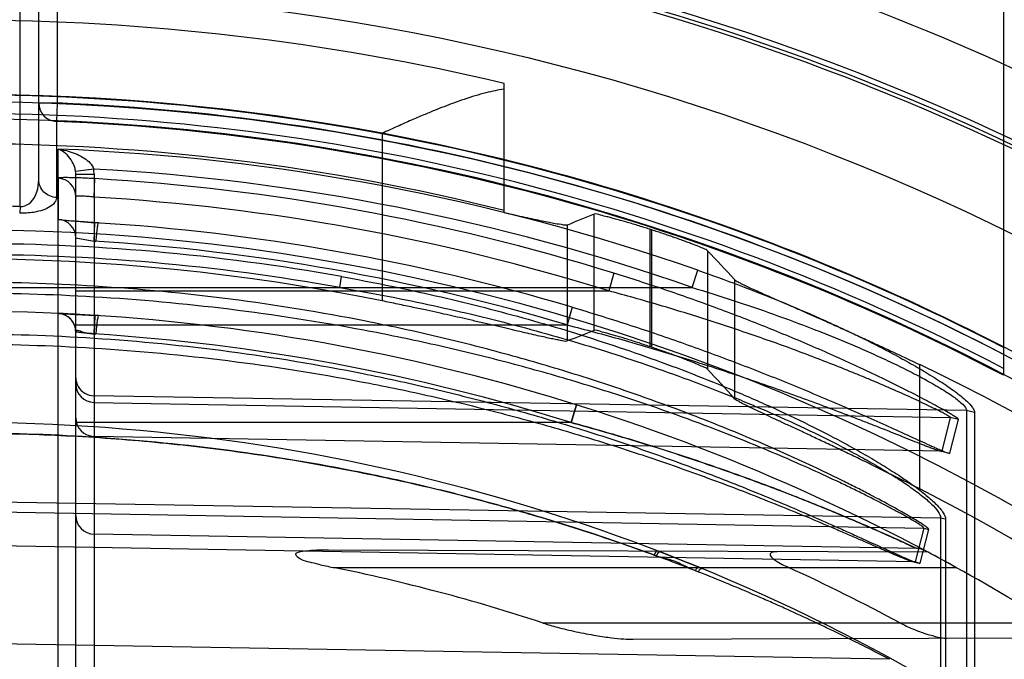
# Model space of a CAD drawing. Header units: millimetres. Extents: x 0 to 297, y 0 to 210.
# Tile 89 of 256: x 144.87 to 145.056, y 93.519 to 93.64. Entities that reach past the tile are written whole.
import ezdxf

# ---------------------------------------------------------------- set-up
doc = ezdxf.new("R2010")
doc.units = ezdxf.units.MM
doc.header["$LTSCALE"] = 16.335
doc.layers.get('0').update_dxf_attribs({"linetype": 'CONTINUOUS'})
for name, color, linetype in [('01_GLOBAL', 7, 'CONTINUOUS'), ('INTFCLR_1', 7, 'CONTINUOUS'), ('INTFCLR_144815', 7, 'CONTINUOUS')]:
    doc.layers.add(name, color=color, linetype=linetype)

msp = doc.modelspace()

# ---------------------------------------------------------------- linework, layer by layer
at = {"color": 7, "linetype": 'Continuous'}
msp.add_circle((145.8748034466, 92.1344639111), 2.66, dxfattribs=at)
at = {"color": 9, "linetype": 'Continuous'}
msp.add_arc((145.8748034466, 92.1344639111), 2.6259090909, 92.9674534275, 177.0325465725, dxfattribs=at)
at = {"layer": '01_GLOBAL', "color": 7, "linetype": 'Continuous'}
msp.add_circle((145.8748034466, 92.1344639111), 2.695, dxfattribs=at)
at = {"layer": 'INTFCLR_1', "color": 6, "linetype": 'Continuous'}
for p, q in [((145.0556077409, 93.7726596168), (145.0556077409, 93.5726797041)), ((144.8842085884, 93.5839614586), (144.8840466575, 93.5804685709)), ((144.8806077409, 93.5808455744), (144.8840466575, 93.5804685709)), ((144.9982187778, 93.5364096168), (144.998781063, 93.5361783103))]:
    msp.add_line(p, q, dxfattribs=at)
at = {"layer": 'INTFCLR_1', "color": 9, "linetype": 'Continuous'}
for p, q in [((144.8701077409, 93.60450564), (144.8701077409, 93.7318262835)), ((144.8736077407, 93.6095832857), (144.8736077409, 93.7201596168)), ((144.8771077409, 93.7201596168), (144.8771077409, 93.6240544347)), ((144.8736077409, 93.6240544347), (144.8771077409, 93.6240544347)), ((144.8771077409, 93.6240544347), (144.8769642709, 93.6205669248)), ((144.8769642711, 93.6205669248), (144.8769642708, 93.6062144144)), ((144.8772536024, 93.5049692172), (144.8772536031, 93.61535533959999)), ((144.8839853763, 93.61158674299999), (144.8805771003, 93.6111329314)), ((144.8772577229, 93.6098630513), (144.8772606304, 93.6020952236)), ((144.8806077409, 93.48404438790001), (144.8806077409, 93.61064579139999)), ((144.8806077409, 93.61064579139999), (144.8840466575, 93.61064579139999)), ((144.8840466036, 93.6062833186), (144.8841943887, 93.6097748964)), ((144.8840466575, 93.61064579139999), (144.8840466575, 93.4805449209)), ((144.8701077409, 93.60450564), (144.8700216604, 93.60326118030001)), ((144.996882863, 93.5892407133), (144.9979654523, 93.5924961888)), ((144.9303981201, 93.5892407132), (144.9307326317, 93.5912896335)), ((144.9821288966, 93.5919299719), (144.9811499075, 93.58859118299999)), ((144.8526077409, 93.5892407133), (144.996882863, 93.5892407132)), ((144.8806077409, 93.58859118), (144.9811497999, 93.58859118)), ((144.9742482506, 93.5855259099), (144.9733156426, 93.5821725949)), ((144.8806077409, 93.5821725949), (144.9733156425, 93.5821725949)), ((145.0486589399, 93.5660113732), (144.8840466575, 93.56880017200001)), ((144.8840466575, 93.56754650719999), (145.0455708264, 93.56472914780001)), ((144.9750406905, 93.5670859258), (144.9740553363, 93.5637460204)), ((144.9740553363, 93.5637460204), (144.9750406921, 93.5670859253)), ((145.0455708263, 93.56472914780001), (145.04396035, 93.5583386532)), ((145.0471054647, 93.5643444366), (145.0455708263, 93.56472914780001)), ((145.0486589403, 93.5660113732), (145.0486589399, 93.48358763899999)), ((145.0501730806, 93.56564839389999), (145.04865894, 93.5660113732)), ((145.0501730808, 93.565648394), (145.0501730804, 93.4833061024)), ((144.9740553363, 93.5637460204), (144.8806077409, 93.5637460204)), ((145.0455064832, 93.5579480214), (145.0471054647, 93.5643444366)), ((145.04396035, 93.5583386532), (144.8840466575, 93.56112792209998)), ((145.04396035, 93.5583386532), (145.0455064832, 93.5579480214)), ((145.0437571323, 93.5457090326), (144.8596077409, 93.5488288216)), ((144.8596077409, 93.5469848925), (145.0405980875, 93.5438279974)), ((145.0437571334, 93.5457090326), (145.0437571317, 93.4678405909)), ((145.0446863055, 93.5454809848), (145.0437571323, 93.5457090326)), ((145.0446863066, 93.5454809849), (145.0446863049, 93.467663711)), ((145.039255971, 93.5399768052), (144.8840466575, 93.5426859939)), ((145.0405980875, 93.5438279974), (145.0389479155, 93.53743819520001)), ((145.0398976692, 93.5371922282), (145.0415404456, 93.54358595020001)), ((145.0405980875, 93.5438279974), (145.0415404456, 93.54358595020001)), ((145.0389479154, 93.53743819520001), (144.8596077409, 93.5405663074)), ((145.041387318, 93.53927508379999), (144.9283029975, 93.5396698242)), ((145.0389479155, 93.53743819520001), (145.0398976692, 93.5371922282)), ((144.9291496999, 93.5364096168), (145.0466575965, 93.5364096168)), ((145.0644739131, 93.5259096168), (144.9687531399, 93.5259096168)), ((145.0341199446, 93.51906325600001), (144.8596077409, 93.5221093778)), ((144.9857333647, 93.5228498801), (145.0688330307, 93.5231399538))]:
    msp.add_line(p, q, dxfattribs=at)
at = {"layer": 'INTFCLR_1', "color": 7, "linetype": 'Continuous'}
for p, q in [((144.8772536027, 93.61535533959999), (144.8782089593, 93.6151996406)), ((144.8772606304, 93.6020952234), (144.8841986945, 93.6014639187)), ((144.8840466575, 93.5979729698), (144.8841986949, 93.6014639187)), ((144.8806077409, 93.5986011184), (144.8840466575, 93.5979729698)), ((144.8806077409, 93.5986011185), (144.8843840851, 93.5979306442)), ((144.8772348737, 93.5843434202), (144.8842085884, 93.5839614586)), ((144.8772348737, 93.5843434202), (144.8842085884, 93.5839614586)), ((144.8840466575, 93.5804685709), (144.8842085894, 93.5839614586)), ((144.8806077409, 93.5808455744), (144.8843837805, 93.5804262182)), ((144.9982187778, 93.5364096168), (144.9905458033, 93.5394579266)), ((144.9908273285, 93.53934936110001), (144.9962650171, 93.5372048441)), ((145.0466575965, 93.5364096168), (145.0451005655, 93.5372672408))]:
    msp.add_line(p, q, dxfattribs=at)
at = {"layer": 'INTFCLR_1', "color": 6, "linetype": 'Continuous'}
for centre, radius, start, end in [((144.8596077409, 93.1986596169), 0.4269039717, 62.6696856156, 90.00000000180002), ((144.8596077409, 93.1986596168), 0.4234040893, 62.4245665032, 90), ((144.8596077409, 93.1986596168), 0.4224162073, 270, 90.00000002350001), ((144.8598795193, 93.1986565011), 0.4118364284, 72.7321003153, 86.6152856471), ((144.8596077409, 93.1986596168), 0.4014439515, 270, 90.00000002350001), ((144.8607260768, 93.19839543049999), 0.3448701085, 71.7454116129, 78.556352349), ((144.8589818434, 93.19573612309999), 0.3747205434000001, 61.7776811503, 65.3868155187), ((144.8596077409, 93.1986596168), 0.3860864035, 57.18603115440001, 61.0218089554)]:
    msp.add_arc(centre, radius, start, end, dxfattribs=at)
at = {"layer": 'INTFCLR_1', "color": 9, "linetype": 'Continuous'}
for centre, radius, start, end in [((144.8771024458, 93.62405926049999), 0.0034948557, 180.0791186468, 267.734263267), ((144.8596077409, 93.1986596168), 0.4257546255, 62.58972046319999, 87.6442799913), ((144.8596077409, 93.198659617), 0.4222641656, 62.3438421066, 87.6442799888), ((144.8608870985, 93.19877920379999), 0.4168975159, 70.80368684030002, 87.7501121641), ((144.8767201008, 93.6106457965), 0.0038876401, 359.9998982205, 7.1982829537), ((144.8609375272, 93.19877792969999), 0.4134517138, 70.8036894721, 86.80439256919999), ((144.8767873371, 93.61064548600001), 0.007259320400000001, 0.0023832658, 7.450052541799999), ((144.8771091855, 93.606367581), 0.0034985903, 0.0202987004, 87.56672202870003), ((144.8599456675, 93.1986843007), 0.4083111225, 72.7319313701, 86.6160883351), ((144.8596092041, 93.2906570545), 0.314024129, 88.08411549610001, 90.00026696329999), ((144.8771091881, 93.59859988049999), 0.0034985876, 0.0202744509, 87.5191050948), ((144.8593409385, 93.1986594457), 0.4035707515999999, 73.4574954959, 86.4686572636), ((144.8605389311, 93.19876743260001), 0.3987490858, 79.8611195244, 90.13380172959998), ((144.8594020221, 93.19865944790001), 0.4000733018, 73.4571779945, 86.4683268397), ((144.8605717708, 93.1987788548), 0.3966562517, 79.8609639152, 90.1392513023), ((144.8596077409, 93.1986596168), 0.3860864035, 61.9120625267, 89.9999999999), ((144.8771077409, 93.5808455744), 0.0035, 0, 87.37830171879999), ((144.8596683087, 93.1986568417), 0.3825892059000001, 72.6035705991, 86.3466731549), ((144.8841063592, 93.5710447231), 0.0034986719, 180.0212941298, 269.0222658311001), ((144.8841063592, 93.564626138), 0.0034986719, 180.0212940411, 269.0222657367), ((144.8596077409, 93.1986596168), 0.3650864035, 56.81755615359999, 90), ((144.8841077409, 93.5461854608), 0.0035, 180.0000000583, 268.9999997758), ((145.0391948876, 93.5364773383), 0.0035, 62.00445901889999, 88.99999997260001), ((145.0066574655, 93.5575288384), 0.0235888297, 247.0530898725, 248.5131805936)]:
    msp.add_arc(centre, radius, start, end, dxfattribs=at)
at = {"layer": 'INTFCLR_1', "color": 7, "linetype": 'Continuous'}
for centre, radius, start, end in [((144.858643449, 93.18048015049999), 0.4042911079, 86.27788910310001, 87.35963303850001), ((144.8712879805, 93.47996051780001), 0.1013146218, 82.76546253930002, 84.72199679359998), ((144.8596077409, 93.1986596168), 0.3860864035, 61.0218089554, 61.9120625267), ((144.8610322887, 93.2012941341), 0.3830914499, 61.28315898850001, 61.9145114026), ((144.8696265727, 93.2171880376), 0.3650230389, 61.26721180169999, 61.93014629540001), ((144.9269760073, 93.36439599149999), 0.1861823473, 67.65769012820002, 68.1513111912)]:
    msp.add_arc(centre, radius, start, end, dxfattribs=at)
at = {"layer": 'INTFCLR_1', "color": 9, "linetype": 'Continuous'}
for points, knots in [([(144.8805771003, 93.6111329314), (144.8805439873, 93.6113948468), (144.8803700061, 93.61216086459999), (144.8795489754, 93.6138362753), (144.8782570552, 93.6149736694), (144.8772536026, 93.61535533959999)], [0, 0, 0, 0, 0.1424217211, 0.4208258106, 1, 1, 1, 1]), ([(144.8701077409, 93.60450564), (144.8702598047, 93.6044954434), (144.8710018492, 93.60451852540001), (144.8730578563, 93.60576283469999), (144.8736077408, 93.60808414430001), (144.873607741, 93.6095832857)], [0, 0, 0, 0, 0.0682135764, 0.3290140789, 1, 1, 1, 1]), ([(144.8769642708, 93.6062144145), (144.876099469, 93.6062485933), (144.8743438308, 93.60697046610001), (144.873607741, 93.6087399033), (144.873607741, 93.6095832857)], [0, 0, 0, 0, 0.5064646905, 1, 1, 1, 1]), ([(144.8841943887, 93.6097748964), (144.8837419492, 93.6098016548), (144.8828535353, 93.6098492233), (144.88156916, 93.60990366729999), (144.880297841, 93.6099473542), (144.8791744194, 93.60995264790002), (144.8781408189, 93.6099859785), (144.8776831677, 93.6098927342), (144.8772576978, 93.6099344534), (144.8772577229, 93.6098630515)], [0, 0, 0, 0, 0.1956729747, 0.3838460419, 0.5560432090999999, 0.7412667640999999, 0.881626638, 0.9691736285, 1, 1, 1, 1]), ([(144.8769642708, 93.6062144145), (144.8769642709, 93.6058714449), (144.87660376, 93.6050490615), (144.8754586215, 93.6042441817), (144.8740633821, 93.6036988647), (144.8722296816, 93.6033038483), (144.8708866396, 93.6032322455), (144.8700216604, 93.60326118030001)], [0, 0, 0, 0, 0.1269922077, 0.3073594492, 0.5057036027, 0.679542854, 1, 1, 1, 1]), ([(144.8840466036, 93.6062833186), (144.8838225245, 93.60630982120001), (144.8832296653, 93.6063742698), (144.8823639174, 93.606437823), (144.8814451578, 93.6064877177), (144.8810056, 93.6064381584), (144.8806077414, 93.60643971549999), (144.8806077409, 93.6063688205)], [0, 0, 0, 0, 0.1956692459, 0.5141351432, 0.7714015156, 0.9385219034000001, 1, 1, 1, 1]), ([(144.9979654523, 93.5924961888), (145.000576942, 93.5915869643), (145.0057681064, 93.589704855), (145.0134630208, 93.5866786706), (145.019784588, 93.5839804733), (145.0247728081, 93.58170887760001), (145.0284600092, 93.5799527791), (145.0320791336, 93.57814533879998), (145.0355981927, 93.5762950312), (145.0389761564, 93.5744137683), (145.0421591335, 93.5725172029), (145.0446434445, 93.57090805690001), (145.0464571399, 93.56961695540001), (145.0476498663, 93.5686986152), (145.0487853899, 93.56771895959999), (145.0496904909, 93.5667901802), (145.0501730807, 93.5659840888), (145.0501730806, 93.56564839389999)], [0, 0, 0, 0, 0.1399143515, 0.2793523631, 0.4183208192, 0.4876277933, 0.5566715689, 0.6249513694, 0.6922995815, 0.7578231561, 0.8205641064, 0.8797384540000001, 0.9075437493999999, 0.9331526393, 0.9559789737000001, 0.9830146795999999, 1, 1, 1, 1]), ([(144.9307326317, 93.5912896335), (144.936327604, 93.59028908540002), (144.9474509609, 93.5880447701), (144.9639310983, 93.5839330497), (144.9801394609, 93.5790713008), (144.9933993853, 93.57437095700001), (145.0025230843, 93.57071707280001), (145.00768108, 93.5685207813), (145.0127565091, 93.5662686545), (145.0189313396, 93.5633529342), (145.0249151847, 93.5602640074), (145.0294984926, 93.5577053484), (145.0327497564, 93.555781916), (145.0357935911, 93.5538570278), (145.0385632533, 93.5519567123), (145.0409622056, 93.5501306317), (145.0428794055, 93.54842290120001), (145.0441692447, 93.5469640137), (145.0446863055, 93.5459154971), (145.0446863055, 93.5454809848)], [0, 0, 0, 0, 0.1368680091, 0.2731479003, 0.4088782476, 0.5442043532, 0.6117611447, 0.6455181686, 0.6791986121, 0.7454685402, 0.8099256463, 0.8413136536, 0.871861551, 0.9008796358, 0.9280292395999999, 0.952698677, 0.9735151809, 0.9895366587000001, 1, 1, 1, 1]), ([(145.0471054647, 93.5643444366), (145.0471200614, 93.5644030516), (145.0468770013, 93.56455052), (145.0465752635, 93.56480237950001), (145.0459417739, 93.56517912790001), (145.0450457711, 93.56571782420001), (145.0438164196, 93.5664107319), (145.0422967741, 93.5672445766), (145.0406036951, 93.5681467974), (145.0387829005, 93.5690946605), (145.0361870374, 93.5704164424), (145.0334957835, 93.57174447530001), (145.0307222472, 93.5730743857), (145.0278422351, 93.5744289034), (145.0241754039, 93.57610432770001), (145.018194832, 93.57873534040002), (145.0105612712, 93.58190593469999), (145.0012272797, 93.5854919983), (144.9917378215, 93.5888528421), (144.9853413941, 93.5909313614), (144.9821288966, 93.5919299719)], [0, 0, 0, 0, 0.002561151, 0.0090305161, 0.0191913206, 0.0324084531, 0.0539779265, 0.07873094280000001, 0.1060054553, 0.1352860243, 0.1657745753, 0.2295109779, 0.2625259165, 0.2961902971, 0.3644524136, 0.4334514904, 0.5732097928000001, 0.7148724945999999, 0.8573623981, 1, 1, 1, 1]), ([(145.041540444, 93.543585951), (145.0415659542, 93.54368564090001), (145.0411585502, 93.5439443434), (145.0406455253, 93.54437970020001), (145.0395705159, 93.5450361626), (145.0385211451, 93.5456805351), (145.0375037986, 93.5462748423), (145.0363207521, 93.54695515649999), (145.0339744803, 93.5482677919), (145.0311128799, 93.5497986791), (145.028047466, 93.5513793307), (145.0246966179, 93.5530641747), (145.0203115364, 93.55518781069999), (145.0148655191, 93.55769961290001), (145.0073084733, 93.56101732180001), (144.9975665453, 93.5649805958), (144.987588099, 93.5686333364), (144.979435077, 93.57137679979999), (144.9711704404, 93.57399741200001), (144.9628233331, 93.5764057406), (144.9544067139, 93.57859980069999), (144.9459572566, 93.58064781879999), (144.9311517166, 93.583837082), (144.9098568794, 93.58730762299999), (144.88455856, 93.5897193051), (144.8677839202, 93.59023385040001), (144.8596077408, 93.5902283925)], [0, 0, 0, 0, 0.0016246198, 0.0057382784, 0.0122045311, 0.0206242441, 0.0254881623, 0.0307532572, 0.0421856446, 0.06792157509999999, 0.0819920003, 0.0966359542, 0.1271351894, 0.1589098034, 0.1913167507, 0.2574313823, 0.3249183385, 0.3590434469, 0.3932372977, 0.4617975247, 0.4961704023, 0.5305546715, 0.5990535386, 0.7352415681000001, 0.8709143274, 1, 1, 1, 1]), ([(144.9303981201, 93.5892407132), (144.9359600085, 93.5882813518), (144.9470228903, 93.58616912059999), (144.963415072, 93.58226290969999), (144.9795372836, 93.57764731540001), (144.992730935, 93.57318035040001), (145.0018125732, 93.5697076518), (145.006942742, 93.56761493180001), (145.011992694, 93.56548037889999), (145.0181311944, 93.56270473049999), (145.0240869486, 93.559770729), (145.0286465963, 93.557334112), (145.0318818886, 93.55550727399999), (145.0349085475, 93.5536752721), (145.0376640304, 93.5518693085), (145.0400481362, 93.5501330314), (145.0419570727, 93.5485102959), (145.0432324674, 93.54712831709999), (145.0437613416, 93.54612426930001), (145.0437571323, 93.5457090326)], [0, 0, 0, 0, 0.137561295, 0.2744141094, 0.4105726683, 0.5461541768, 0.6137615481, 0.64752046, 0.6811904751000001, 0.7473830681, 0.8116887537, 0.8429640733, 0.87337893, 0.9022313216, 0.9291876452, 0.9536238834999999, 0.9741733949, 0.9898789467, 1, 1, 1, 1]), ([(144.996882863, 93.5892407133), (144.9994701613, 93.5884584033), (145.0046130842, 93.5868394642), (145.0122433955, 93.5842289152), (145.0185166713, 93.58189900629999), (145.0234649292, 93.57992878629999), (145.0271230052, 93.5784134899), (145.0307102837, 93.57684521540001), (145.0342007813, 93.57524552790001), (145.0375492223, 93.57361353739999), (145.04070371, 93.5719717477), (145.0431702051, 93.5705715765), (145.0449677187, 93.5694566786), (145.046457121, 93.56845278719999), (145.0477109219, 93.5674548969), (145.0486682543, 93.5664483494), (145.04865894, 93.5660113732)], [0, 0, 0, 0, 0.1416668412, 0.2825547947, 0.4226327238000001, 0.4923475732, 0.5616928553, 0.6301453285, 0.69753048, 0.7629222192, 0.8253395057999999, 0.8839426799, 0.9113615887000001, 0.9364764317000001, 0.9770923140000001, 1, 1, 1, 1]), ([(145.0405980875, 93.5438279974), (145.0406240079, 93.5439242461), (145.0402144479, 93.5441705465), (145.0397095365, 93.5445846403), (145.0386382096, 93.5452094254), (145.0375959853, 93.5458225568), (145.0365842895, 93.5463881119), (145.035407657, 93.5470356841), (145.0330734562, 93.54828529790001), (145.0302275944, 93.54974194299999), (145.0271793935, 93.5512455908), (145.0238461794, 93.5528487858), (145.0194841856, 93.5548692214), (145.0140676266, 93.5572582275), (145.0065493, 93.5604141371), (144.9968575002, 93.56418295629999), (144.9869353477, 93.5676536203), (144.9788280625, 93.5702598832), (144.9706061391, 93.57275012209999), (144.9623040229, 93.5750374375), (144.9539342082, 93.5771204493), (144.9455287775, 93.57906515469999), (144.93079694, 93.5820932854), (144.9096146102, 93.585385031), (144.8844446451, 93.587671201), (144.8677519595, 93.58815790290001), (144.8596077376, 93.5881520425)], [0, 0, 0, 0, 0.001587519, 0.005652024, 0.0120574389, 0.0204079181, 0.0252346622, 0.0304611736, 0.041814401, 0.0673892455, 0.0813795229, 0.09594515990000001, 0.1262963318, 0.1579363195, 0.1902248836, 0.2561524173, 0.3235168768, 0.3576041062, 0.3917751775, 0.460332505, 0.4947236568, 0.5291384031, 0.5977314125, 0.7342178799, 0.8702910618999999, 1, 1, 1, 1]), ([(145.0455708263, 93.56472914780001), (145.0455862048, 93.5647825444), (145.0453370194, 93.5649093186), (145.0450475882, 93.5651286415), (145.0444153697, 93.5654552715), (145.0435294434, 93.5659236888), (145.0423097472, 93.56652562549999), (145.0408038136, 93.56724991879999), (145.039125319, 93.56803338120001), (145.0373202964, 93.568856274), (145.0347457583, 93.5700038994), (145.0320776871, 93.5711558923), (145.0293288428, 93.5723086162), (145.0264725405, 93.5734830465), (145.0228359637, 93.57493486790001), (145.0169030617, 93.57721369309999), (145.0093306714, 93.5799563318), (145.0000765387, 93.58305167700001), (144.990668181, 93.5859473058), (144.9843322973, 93.5877338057), (144.9811499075, 93.58859118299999)], [0, 0, 0, 0, 0.0024217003, 0.0087445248, 0.0187469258, 0.03179946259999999, 0.0531453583, 0.0776807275, 0.1047474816, 0.1338336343, 0.1641459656, 0.2275874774, 0.2604844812, 0.2940511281, 0.3621807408, 0.431129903, 0.5710277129, 0.7131363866, 0.8563610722, 1, 1, 1, 1]), ([(144.9742482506, 93.5855259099), (144.9777229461, 93.5844938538), (144.9846269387, 93.5823463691), (144.9948672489, 93.5788749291), (145.0049537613, 93.5751757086), (145.013237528, 93.5719112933), (145.0189658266, 93.5695409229), (145.0222053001, 93.5681697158), (145.0253879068, 93.5668030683), (145.0285188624, 93.5654311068), (145.0315840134, 93.5640643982), (145.0344722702, 93.5627638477), (145.0372325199, 93.561505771), (145.0398389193, 93.5603148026), (145.0413288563, 93.559636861), (145.0424249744, 93.5591445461), (145.0432559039, 93.5587750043), (145.0440376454, 93.5584408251), (145.0448069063, 93.55811246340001), (145.0451624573, 93.558014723), (145.0454921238, 93.55789080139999), (145.0455064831, 93.55794802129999)], [0, 0, 0, 0, 0.1421648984, 0.2835408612, 0.4240418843, 0.5634911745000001, 0.6327206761, 0.6671818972, 0.7014587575, 0.7685665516, 0.8012506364, 0.8330851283, 0.8928023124, 0.9202157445, 0.9454950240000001, 0.9569633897, 0.9674170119, 0.9809471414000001, 0.9912428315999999, 0.9976861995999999, 1, 1, 1, 1]), ([(144.9733156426, 93.5821725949), (144.9767573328, 93.58128729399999), (144.9835955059, 93.57944353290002), (144.993746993, 93.57645467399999), (145.0037462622, 93.57326387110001), (145.0119622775, 93.5704420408), (145.0176449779, 93.5683900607), (145.0208572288, 93.567202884), (145.0240118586, 93.5660196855), (145.0271159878, 93.56483100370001), (145.0301554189, 93.56364605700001), (145.0330187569, 93.56251839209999), (145.0357557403, 93.5614268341), (145.0383402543, 93.5603931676), (145.0398175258, 93.5598045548), (145.040904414, 93.5593773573), (145.041728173, 93.5590558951), (145.0425054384, 93.5587679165), (145.0432644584, 93.558476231), (145.0436248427, 93.5584037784), (145.0439440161, 93.55828239), (145.04396035, 93.5583386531)], [0, 0, 0, 0, 0.1428660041, 0.2846936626, 0.425393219, 0.5647895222, 0.6339010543, 0.6682815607, 0.7024641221, 0.7693490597, 0.8019078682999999, 0.8336113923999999, 0.8930666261, 0.9203587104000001, 0.9455323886, 0.9569577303, 0.9673772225, 0.9808763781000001, 0.9911706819, 0.9976447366, 1, 1, 1, 1]), ([(144.8596077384, 93.5804741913), (144.8677600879, 93.58046880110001), (144.8844551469, 93.57992435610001), (144.9095806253, 93.57745767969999), (144.9306671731, 93.5739634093), (144.9473933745, 93.5703375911), (144.9577966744, 93.5677238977), (144.9660699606, 93.56543017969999), (144.9742623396, 93.56301639), (144.9843452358, 93.5597831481), (144.9961982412, 93.55557531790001), (145.005840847, 93.5518285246), (145.0133249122, 93.5487420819), (145.0186882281, 93.5464511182), (145.0230011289, 93.5445520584), (145.0263100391, 93.54306838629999), (145.0293417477, 93.5416961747), (145.032180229, 93.5403983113), (145.0345259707, 93.53933048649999), (145.0357099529, 93.5387971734), (145.0367305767, 93.5383417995), (145.0377800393, 93.5378865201), (145.0388934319, 93.5374192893), (145.0394086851, 93.5372623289), (145.0398768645, 93.5371115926), (145.0398976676, 93.5371922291)], [0, 0, 0, 0, 0.1307897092, 0.2677697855, 0.4047495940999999, 0.4734241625, 0.5423054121, 0.5768037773, 0.611155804, 0.6793183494, 0.7466483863, 0.8129134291, 0.8452601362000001, 0.876523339, 0.9064770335, 0.9208618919, 0.9347014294, 0.959863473, 0.9709448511, 0.9760316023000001, 0.9807221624, 0.9887877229, 0.9948915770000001, 0.9986639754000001, 1, 1, 1, 1]), ([(144.8596077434, 93.57855802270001), (144.8677271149, 93.5785530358), (144.8843382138, 93.5780369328), (144.9093329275, 93.57569728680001), (144.9303054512, 93.5723822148), (144.9469436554, 93.5689398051), (144.9572912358, 93.56645786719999), (144.9655204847, 93.5642791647), (144.9736663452, 93.56198691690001), (144.983691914, 93.55891599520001), (144.9954800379, 93.5549175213), (145.0050719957, 93.5513554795), (145.0125168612, 93.54842062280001), (145.0178511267, 93.54624235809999), (145.0221410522, 93.544436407), (145.0254323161, 93.54302542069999), (145.0284476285, 93.5417205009), (145.0312710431, 93.54048617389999), (145.0336041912, 93.5394706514), (145.0347818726, 93.5389635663), (145.0357970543, 93.5385302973), (145.0368420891, 93.5380984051), (145.0379477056, 93.5376509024), (145.0384642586, 93.53750791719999), (145.0389261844, 93.5373581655), (145.0389479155, 93.53743819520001)], [0, 0, 0, 0, 0.131349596, 0.2686565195, 0.4058580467, 0.4745887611, 0.5434829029, 0.5779698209, 0.612297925, 0.6803743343, 0.7475662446, 0.8136422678, 0.8458776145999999, 0.8770217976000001, 0.9068518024, 0.9211743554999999, 0.9349525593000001, 0.9600013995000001, 0.9710336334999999, 0.9760984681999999, 0.9807694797, 0.9888041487, 0.994889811, 0.9986584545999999, 1, 1, 1, 1]), ([(144.880607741, 93.57219670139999), (144.880607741, 93.57162653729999), (144.8809233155, 93.57045105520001), (144.8822222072, 93.5691486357), (144.8834355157, 93.5688105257), (144.8840466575, 93.56880017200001)], [0, 0, 0, 0, 0.3229490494, 0.6537909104, 1, 1, 1, 1]), ([(145.039255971, 93.5399768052), (145.0381720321, 93.54048193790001), (145.0365733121, 93.5412170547), (145.0344046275, 93.5421968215), (145.0327143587, 93.5429519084), (145.0308934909, 93.54375577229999), (145.0282904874, 93.54488691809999), (145.0248812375, 93.5463359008), (145.0213786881, 93.54778086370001), (145.0184842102, 93.5489407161), (145.0155165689, 93.55011383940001), (145.0102389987, 93.5521462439), (145.0025772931, 93.55493346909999), (144.9948006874, 93.5575579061), (144.9884866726, 93.55955926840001), (144.9821031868, 93.56150189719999), (144.9772805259, 93.5628663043), (144.9740553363, 93.5637460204)], [0, 0, 0, 0, 0.0516329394, 0.07597447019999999, 0.1027491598, 0.1315643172, 0.1619139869, 0.2252911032, 0.2915055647, 0.3255023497, 0.3599250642, 0.4292866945, 0.5696783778, 0.7119074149, 0.7836251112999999, 0.8556591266, 1, 1, 1, 1]), ([(144.9740553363, 93.5637460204), (144.9772729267, 93.56286855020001), (144.9836699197, 93.56105723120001), (144.9931601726, 93.5581091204), (145.0025072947, 93.5549583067), (145.0101831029, 93.55216790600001), (145.0162143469, 93.5498442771), (145.0199127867, 93.54837449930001), (145.0228092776, 93.5471899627), (145.0255877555, 93.5460352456), (145.0288941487, 93.5446317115), (145.0320365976, 93.5432496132), (145.0343914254, 93.54220743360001), (145.0358576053, 93.54153078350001), (145.0375041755, 93.5408234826), (145.0379531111, 93.54046983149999), (145.0394472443, 93.5399734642), (145.039255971, 93.5399768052)], [0, 0, 0, 0, 0.1439991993, 0.2870321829, 0.4290317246, 0.5698547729, 0.6396317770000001, 0.7080941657, 0.7416890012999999, 0.7747394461, 0.8380349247, 0.8965827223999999, 0.9235689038, 0.9481140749, 0.9691313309, 0.9917401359, 1, 1, 1, 1]), ([(145.0341199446, 93.51906325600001), (145.0331143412, 93.51959051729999), (145.0315936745, 93.5203788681), (145.0294792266, 93.52145636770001), (145.0270351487, 93.5226863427), (145.0243589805, 93.5240037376), (145.0214862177, 93.52538432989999), (145.0183225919, 93.526878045), (145.0150386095, 93.5283851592), (145.0116530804, 93.5298934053), (145.0081303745, 93.5314304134), (145.0017859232, 93.5341101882), (144.9924771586, 93.5377816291), (144.9829406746, 93.5411893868), (144.9751338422, 93.54376368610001), (144.9671978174, 93.5462351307), (144.957163, 93.54908698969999), (144.9449929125, 93.5521109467), (144.9286661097, 93.55559462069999), (144.9081203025, 93.558921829), (144.8837023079, 93.5612447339), (144.8675074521, 93.5617473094), (144.8596077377, 93.56174683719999)], [0, 0, 0, 0, 0.0187784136, 0.0283277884, 0.0392482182, 0.0640293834, 0.0776580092, 0.09196060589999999, 0.1218891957, 0.1374137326, 0.153256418, 0.1854526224, 0.251312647, 0.3187201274, 0.3529062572, 0.3872583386, 0.456181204, 0.5254040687, 0.5946131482, 0.7322372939, 0.8693511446, 1, 1, 1, 1]), ([(144.8596077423, 93.561746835), (144.8649635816, 93.5617426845), (144.8759204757, 93.5615178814), (144.8924326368, 93.5604550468), (144.9091064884, 93.5586411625), (144.9256736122, 93.55609759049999), (144.9421308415, 93.55281617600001), (144.9543713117, 93.5498129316), (144.9624756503, 93.5475664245), (144.9678450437, 93.5460167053), (144.9744888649, 93.54398417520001), (144.9823566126, 93.54138442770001), (144.9875430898, 93.53954815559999), (144.9901091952, 93.53859236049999)], [0, 0, 0, 0, 0.1206088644, 0.2467093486, 0.3724880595, 0.4981837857, 0.6240325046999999, 0.7502704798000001, 0.7818918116, 0.8134145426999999, 0.8761180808, 0.9383352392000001, 1, 1, 1, 1]), ([(144.9974606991, 93.5358066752), (144.9975273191, 93.53589802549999), (144.9977248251, 93.536137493), (144.9980062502, 93.5364340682), (144.9982187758, 93.5364096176)], [0, 0, 0, 0, 0.3457672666, 1, 1, 1, 1]), ([(144.9980171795, 93.53557938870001), (144.9980852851, 93.5356790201), (144.9982673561, 93.53591660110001), (144.9985879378, 93.5362579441), (144.9987810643, 93.5361783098)], [0, 0, 0, 0, 0.3661711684, 1, 1, 1, 1])]:
    msp.add_open_spline(points, degree=3, knots=knots, dxfattribs=at)
at = {"layer": 'INTFCLR_1', "color": 7, "linetype": 'Continuous'}
for points, knots in [([(144.8772536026, 93.61535533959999), (144.8779607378, 93.61526562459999), (144.8791854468, 93.615013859), (144.8808539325, 93.61441139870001), (144.8825573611, 93.61350353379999), (144.8837152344, 93.61244788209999), (144.883985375, 93.6115867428)], [0, 0, 0, 0, 0.2674924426, 0.4675439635, 0.6613142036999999, 1, 1, 1, 1]), ([(144.8848794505, 93.60142123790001), (144.8844255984, 93.60144834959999), (144.8835247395, 93.60150596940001), (144.8823070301, 93.60158489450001), (144.8812476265, 93.60165981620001), (144.8802011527, 93.60173467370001), (144.8791767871, 93.6018323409), (144.8781469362, 93.6018926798), (144.8776815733, 93.602031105), (144.8772606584, 93.60202207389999), (144.8772606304, 93.6020952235)], [0, 0, 0, 0, 0.1781208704, 0.3536992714, 0.4778429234, 0.5947524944, 0.7626660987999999, 0.8908579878, 0.9713424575, 1, 1, 1, 1]), ([(144.8848794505, 93.60142123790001), (144.8848122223, 93.6014593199), (144.8846978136, 93.6009001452), (144.8845997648, 93.6003998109), (144.884470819, 93.59917994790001), (144.8844106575, 93.5983699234), (144.8843840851, 93.5979306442)], [0, 0, 0, 0, 0.06536052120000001, 0.2853264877, 0.6277224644, 1, 1, 1, 1]), ([(144.8806077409, 93.5808455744), (144.880607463, 93.58149538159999), (144.8802582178, 93.5826337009), (144.8790117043, 93.5839309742), (144.8778846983, 93.5843137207), (144.8772348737, 93.5843434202)], [0, 0, 0, 0, 0.3680915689, 0.6315143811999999, 1, 1, 1, 1]), ([(144.8848889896, 93.58391861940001), (144.8848000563, 93.5839240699), (144.8847478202, 93.58340678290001), (144.8845861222, 93.58282916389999), (144.8844841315, 93.58166121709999), (144.8844123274, 93.5808563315), (144.8843837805, 93.5804262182)], [0, 0, 0, 0, 0.0754024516, 0.2982178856, 0.6352086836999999, 1, 1, 1, 1]), ([(144.9905458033, 93.5394579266), (144.9905049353, 93.53949301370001), (144.9900440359, 93.5395267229), (144.989826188, 93.53903775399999), (144.9896281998, 93.5387417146)], [0, 0, 0, 0, 0.1313723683, 1, 1, 1, 1]), ([(144.9896281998, 93.5387417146), (144.9904249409, 93.53846023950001), (144.9919070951, 93.5381546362), (144.9939649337, 93.5374974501), (144.9957085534, 93.53661465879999), (144.9968687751, 93.5360569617), (144.9974606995, 93.535806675)], [0, 0, 0, 0, 0.302215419, 0.5396466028, 0.7701500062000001, 1, 1, 1, 1]), ([(144.9901091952, 93.53859236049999), (144.9902279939, 93.5388040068), (144.9903832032, 93.5390705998), (144.9907207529, 93.5393904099), (144.9908273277, 93.5393493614)], [0, 0, 0, 0, 0.6800170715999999, 1, 1, 1, 1])]:
    msp.add_open_spline(points, degree=3, knots=knots, dxfattribs=at)
at = {"layer": 'INTFCLR_1', "color": 6, "linetype": 'Continuous'}
for points, knots in [([(144.8840466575, 93.5804685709), (144.883482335, 93.5805411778), (144.8826213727, 93.5803755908), (144.8806077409, 93.5814298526), (144.8806077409, 93.5808455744)], [0, 0, 0, 0, 0.4933648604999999, 1, 1, 1, 1]), ([(144.9283029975, 93.5396698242), (144.9276883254, 93.5396719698), (144.9265828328, 93.5396605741), (144.9248631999, 93.53958381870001), (144.9236107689, 93.53943357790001), (144.9214663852, 93.5391189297), (144.9232430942, 93.5377320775), (144.9246532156, 93.5374986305), (144.9267517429, 93.5368877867), (144.9282424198, 93.536593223), (144.9291496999, 93.5364096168)], [0, 0, 0, 0, 0.1317988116, 0.2406319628, 0.3548204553, 0.4511833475, 0.5474547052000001, 0.6695776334, 0.8015173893, 1, 1, 1, 1]), ([(145.012900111, 93.5393745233), (145.0124420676, 93.5393761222), (145.0109132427, 93.53906709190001), (145.0131595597, 93.5372239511), (145.0141961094, 93.53680013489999), (145.0150491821, 93.5364096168)], [0, 0, 0, 0, 0.2397327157, 0.5089588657, 1, 1, 1, 1]), ([(144.9687531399, 93.5259096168), (144.9696474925, 93.5256145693), (144.9711039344, 93.5251937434), (144.9731862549, 93.5246703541), (144.975002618, 93.5242604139), (144.9768618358, 93.52388582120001), (144.9786336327, 93.523570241), (144.9802246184, 93.5233226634), (144.981979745, 93.5230892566), (144.9837926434, 93.52290734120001), (144.9851471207, 93.52284783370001), (144.9857333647, 93.5228498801)], [0, 0, 0, 0, 0.1632736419, 0.2626361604, 0.3722353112, 0.4860585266, 0.5914184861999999, 0.6842202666, 0.7651840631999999, 0.8983622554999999, 1, 1, 1, 1]), ([(145.0361849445, 93.5259096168), (145.0369168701, 93.5255165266), (145.0383751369, 93.524834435), (145.0405684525, 93.5239944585), (145.042731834, 93.5233549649), (145.0442040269, 93.52305398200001), (145.0449501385, 93.52305658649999)], [0, 0, 0, 0, 0.2687741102, 0.5201216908, 0.7586232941, 1, 1, 1, 1])]:
    msp.add_open_spline(points, degree=3, knots=knots, dxfattribs=at)
at = {"layer": 'INTFCLR_144815', "color": 6, "linetype": 'Continuous'}
msp.add_line((144.9613934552, 93.6033239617), (144.9613934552, 93.6277524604), dxfattribs=at)
at = {"layer": 'INTFCLR_144815', "color": 9, "linetype": 'Continuous'}
for p, q in [((144.9383939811, 93.6183282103), (144.9383939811, 93.5866975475)), ((144.9784233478, 93.5811260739), (144.9784233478, 93.6030767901)), ((144.9733460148, 93.57913680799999), (144.9733460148, 93.6010193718)), ((144.988908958, 93.6002124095), (144.988908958, 93.5780767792)), ((144.9893065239, 93.5779410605), (144.9893065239, 93.60008417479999)), ((144.999792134, 93.5961753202), (144.999792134, 93.57382101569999)), ((145.004869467, 93.590742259), (145.004869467, 93.5682517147)), ((145.0398215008, 93.5512269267), (145.0398215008, 93.5746722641))]:
    msp.add_line(p, q, dxfattribs=at)
at = {"layer": 'INTFCLR_144815', "color": 6, "linetype": 'Continuous'}
for radius in [0.4466793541, 0.4256665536]:
    msp.add_circle((144.8596077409, 93.1986596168), radius, dxfattribs=at)
for radius, start, end in [(0.6157754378, 313.9937911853, 154.5150993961), (0.5947754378, 312.9543589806, 154.5144414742), (0.5903864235, 71.6563998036, 156.0440844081), (0.5808960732, 70.9981667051, 162.0018332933), (0.5751005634, 282.2440355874, 71.2863570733), (0.4627266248, 45.0000000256, 314.9999999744), (0.4618985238, 44.999999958, 315.000000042), (0.461229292, 44.99999997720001, 315.0000000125), (0.427, 57.4833087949, 79.3673701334), (0.4177015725, 75.8961331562, 104.1038668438), (0.4218571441, 72.0945480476, 72.1512840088), (0.3959554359, 78.52282503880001, 101.4771749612), (0.4008443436, 71.1214044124, 71.1814515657), (0.4169682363, 25.6072723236, 64.3927276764), (0.3959554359, 27.0737153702, 62.92628462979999)]:
    msp.add_arc((144.8596077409, 93.1986596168), radius, start, end, dxfattribs=at)
at = {"layer": 'INTFCLR_144815', "color": 9, "linetype": 'Continuous'}
for radius, start, end in [(0.6114469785, 71.617857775, 156.0236179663), (0.6044472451, 71.6178577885, 156.0236179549), (0.5785048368, 70.768222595, 162.2317774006), (0.5830188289, 40.8200096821, 70.5083984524), (0.4750435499, 52.2436298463, 75.5403197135), (0.4410000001, 76.6554352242, 103.3445648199), (0.4270000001, 79.3673701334, 100.6326298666)]:
    msp.add_arc((144.8596077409, 93.1986596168), radius, start, end, dxfattribs=at)
at = {"layer": 'INTFCLR_144815', "color": 6, "linetype": 'Continuous'}
for centre, major_axis, ratio, start_param, end_param in [((145.2698730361, 93.1986596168), (0.6157107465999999, 0), 0.7456587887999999, 2.0638918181, 2.0732771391), ((144.2425209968, 93.1986596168), (0.9261006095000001, 0), 0.7456587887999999, 0.6038052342, 0.6133947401), ((145.24469095, 93.1986596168), (0.5779184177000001, 0), 0.7456587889, 2.0496201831, 2.0595447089), ((144.267703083, 93.1986596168), (0.8883082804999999, 0), 0.7456587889, 0.5919499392, 0.6021168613)]:
    msp.add_ellipse(centre, major_axis=major_axis, ratio=ratio, start_param=start_param, end_param=end_param, dxfattribs=at)
for points, knots in [([(144.9613934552, 93.6266465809), (144.9608408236, 93.62657177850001), (144.959683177, 93.626373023), (144.9578767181, 93.6259566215), (144.9559211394, 93.62540839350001), (144.9538997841, 93.62476015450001), (144.9519351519, 93.6240636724), (144.9500756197, 93.62335903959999), (144.9482004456, 93.622614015), (144.9461500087, 93.62176276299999), (144.9438025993, 93.6207562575), (144.9411852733, 93.6195957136), (144.939345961, 93.61876209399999), (144.9383939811, 93.6183282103)], [0, 0, 0, 0, 0.068202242, 0.1435380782, 0.2266295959, 0.3165126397, 0.4030980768, 0.4815233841, 0.5596981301, 0.6498566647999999, 0.7530316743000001, 0.8720522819, 1, 1, 1, 1]), ([(144.9733460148, 93.6010193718), (144.9731208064, 93.6009270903), (144.9722978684, 93.6010973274), (144.9711793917, 93.60123210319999), (144.969829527, 93.6015064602), (144.9685129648, 93.6017731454), (144.9669958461, 93.6020969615), (144.9652893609, 93.60246699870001), (144.9634006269, 93.6028818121), (144.9620816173, 93.6031724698), (144.9613934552, 93.6033239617)], [0, 0, 0, 0, 0.0599073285, 0.1927377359, 0.2859156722, 0.3966802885, 0.5240392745, 0.6675368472, 0.8265561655, 1, 1, 1, 1]), ([(144.988908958, 93.6002124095), (144.988519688, 93.6003377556), (144.9877464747, 93.6005839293), (144.9865989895, 93.60094087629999), (144.9854841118, 93.60127946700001), (144.9844159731, 93.60159602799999), (144.9834085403, 93.6018863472), (144.9824713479, 93.6021504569), (144.9816170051, 93.6023784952), (144.9806599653, 93.6026455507), (144.9796304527, 93.6028054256), (144.978785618, 93.60322195), (144.9784233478, 93.6030767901)], [0, 0, 0, 0, 0.1127658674, 0.2237513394, 0.3313621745, 0.4340519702, 0.5309276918, 0.6205079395, 0.7023704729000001, 0.7752855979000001, 0.892385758, 1, 1, 1, 1]), ([(144.999792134, 93.5961753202), (144.9996204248, 93.5963571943), (144.999012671, 93.5965475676), (144.9980357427, 93.59700775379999), (144.9969603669, 93.59740762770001), (144.9959298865, 93.59779883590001), (144.9950449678, 93.5981238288), (144.9941434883, 93.59844723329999), (144.9932659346, 93.5987553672), (144.9923828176, 93.59906152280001), (144.9914253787, 93.5993865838), (144.9903850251, 93.59973301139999), (144.9896626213, 93.599969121), (144.9893065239, 93.60008417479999)], [0, 0, 0, 0, 0.0669943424, 0.1616307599, 0.293674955, 0.3724034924, 0.4571968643, 0.5460884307, 0.6289480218, 0.7063060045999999, 0.7964374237, 0.8997666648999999, 1, 1, 1, 1]), ([(145.004869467, 93.590742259), (145.0050615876, 93.59053456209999), (145.0055586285, 93.5902938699), (145.006309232, 93.58988875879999), (145.0071843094, 93.58947202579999), (145.0082508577, 93.5889739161), (145.0095177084, 93.58840043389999), (145.0109733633, 93.5877511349), (145.0125988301, 93.5870335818), (145.0143893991, 93.586246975), (145.0163590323, 93.5853828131), (145.0184886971, 93.5844463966), (145.0207752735, 93.5834357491), (145.0231928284, 93.5823599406), (145.0257525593, 93.58121144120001), (145.0284297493, 93.57999794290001), (145.0312065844, 93.57872478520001), (145.0340427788, 93.5774090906), (145.0369228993, 93.57605486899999), (145.0388481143, 93.57513878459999), (145.0398215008, 93.5746722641)], [0, 0, 0, 0, 0.0220565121, 0.0416851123, 0.06700290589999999, 0.09741728, 0.13352119, 0.1753857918, 0.2216826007, 0.2720342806, 0.3278515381, 0.3893596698, 0.4533993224, 0.5227438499, 0.5956453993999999, 0.6721162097, 0.7518909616, 0.8337900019, 0.9158514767, 1, 1, 1, 1]), ([(144.9733460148, 93.57913680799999), (144.9729216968, 93.5789685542), (144.9721305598, 93.5792553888), (144.9710571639, 93.5794092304), (144.9699993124, 93.5796425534), (144.9687549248, 93.5799104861), (144.9673181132, 93.58023756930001), (144.9656966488, 93.58061219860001), (144.9638984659, 93.58103283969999), (144.9619381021, 93.58149256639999), (144.9598239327, 93.58198815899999), (144.957583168, 93.5825092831), (144.9553060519, 93.5830345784), (144.953111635, 93.5835341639), (144.9510520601, 93.5839969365), (144.948984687, 93.58445593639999), (144.9467247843, 93.5849498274), (144.9441413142, 93.5855055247), (144.9413255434, 93.586097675), (144.9393738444, 93.5864985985), (144.9383939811, 93.5866975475)], [0, 0, 0, 0, 0.0382780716, 0.06280512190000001, 0.0927930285, 0.1285269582, 0.1697539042, 0.2162944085, 0.2681051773, 0.3246108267, 0.3851500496, 0.4502018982, 0.5175332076, 0.5811207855, 0.6389311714, 0.6945524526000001, 0.7587092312, 0.8329162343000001, 0.9161533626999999, 1, 1, 1, 1]), ([(144.988908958, 93.5780767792), (144.988518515, 93.5782098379), (144.9877430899, 93.57847117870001), (144.9865924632, 93.57885025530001), (144.9854751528, 93.5792098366), (144.9844053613, 93.57954601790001), (144.9833971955, 93.57985432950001), (144.9824600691, 93.58013477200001), (144.9816065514, 93.58037720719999), (144.9806518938, 93.5806601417), (144.9796252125, 93.58083532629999), (144.9787865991, 93.5812666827), (144.9784233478, 93.5811260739)], [0, 0, 0, 0, 0.1132178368, 0.2245935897, 0.3325090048, 0.435380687, 0.5323605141, 0.6219224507, 0.7036926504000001, 0.7764337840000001, 0.8930888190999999, 1, 1, 1, 1]), ([(144.999792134, 93.57382101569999), (144.9996168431, 93.5740112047), (144.9989893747, 93.5742189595), (144.9982257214, 93.5745984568), (144.9974041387, 93.57493246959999), (144.996641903, 93.5752438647), (144.995784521, 93.5755818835), (144.9948428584, 93.57594541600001), (144.993827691, 93.5763282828), (144.9927508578, 93.576725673), (144.9916281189, 93.5771310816), (144.9904751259, 93.577538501), (144.9896975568, 93.57780734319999), (144.9893065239, 93.5779410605)], [0, 0, 0, 0, 0.0688129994, 0.1667265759, 0.2306250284, 0.3039041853, 0.3860176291, 0.475739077, 0.5724744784, 0.6746619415, 0.78111473, 0.8900515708, 1, 1, 1, 1]), ([(145.0398215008, 93.5512269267), (145.0387874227, 93.55175549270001), (145.0367267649, 93.5528009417), (145.0336603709, 93.554333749), (145.0306510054, 93.5558165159), (145.0277351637, 93.5572338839), (145.0249264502, 93.5585821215), (145.022256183, 93.55984977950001), (145.0197326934, 93.5610365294), (145.0173782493, 93.5621359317), (145.0152014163, 93.5631476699), (145.0132149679, 93.56406961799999), (145.011428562, 93.5649007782), (145.0098461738, 93.5656427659), (145.0084760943, 93.56629327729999), (145.0073229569, 93.5668565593), (145.0063847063, 93.5673230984), (145.0055923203, 93.5677683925), (145.0050690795, 93.5680303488), (145.004869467, 93.5682517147)], [0, 0, 0, 0, 0.0895851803, 0.1782446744, 0.2644460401, 0.3483747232, 0.4283367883, 0.5047776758, 0.5763908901, 0.6434496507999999, 0.7052237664, 0.7615617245, 0.8123844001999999, 0.8572091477, 0.8963887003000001, 0.9293516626, 0.9562827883, 0.977006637, 1, 1, 1, 1])]:
    msp.add_open_spline(points, degree=3, knots=knots, dxfattribs=at)

doc.saveas('drawing.dxf')
